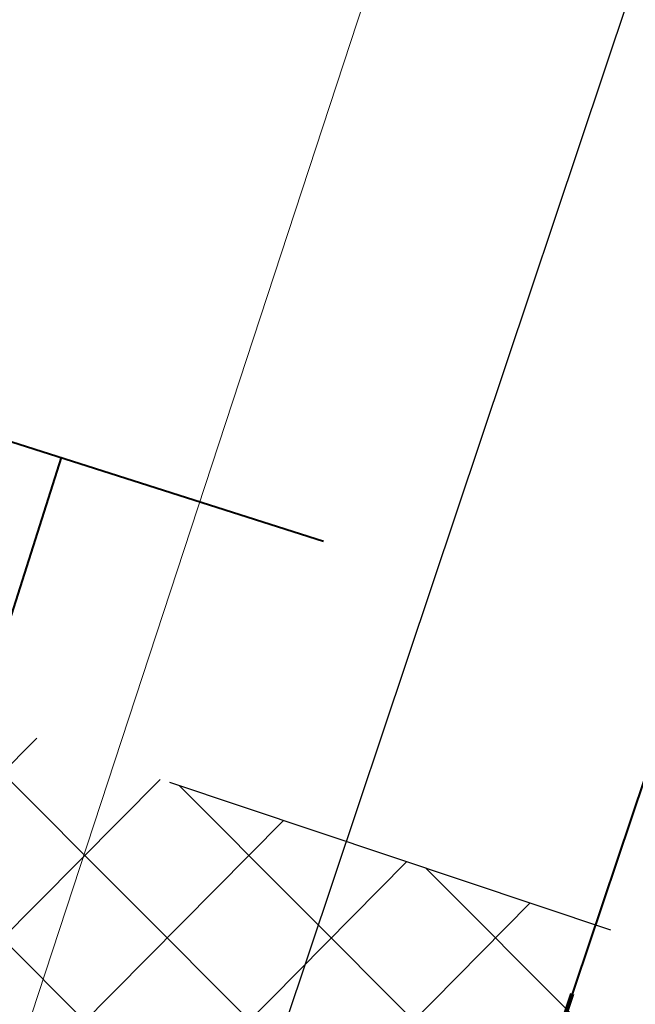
# Model space of a CAD drawing. Header units: metres. Extents: x 6599773 to 13199707, y 5688499 to 11377233.
# Tile 194 of 256: x 6600001.8 to 6600003.12, y 5688994.58 to 5688996.7. Entities that reach past the tile are written whole.
import ezdxf

# ---------------------------------------------------------------- set-up
doc = ezdxf.new("R2010")
doc.units = ezdxf.units.M
doc.header["$MEASUREMENT"] = 0
for name, pattern in [('1', [0]), ('3_EGBZ', [1.5, 1, -0.5]), ('9', [1, 0, -1]), ('BTO', [0]), ('BUG', [1.5, 1, -0.5])]:
    doc.linetypes.add(name, pattern=pattern)
for name, color, linetype, lineweight in [('_kolor chodnik', 50, '1', 0), ('_kolor zjazdy kostka', 7, '1', 0), ('_kolor ścieżka', 10, '1', 0), ('_krawedz jezdni i pobocza', 7, 'BUG', 30), ('_linie rozgran', 100, '9', 90), ('_przepusty', 172, '3_EGBZ', 40), ('_row', 150, 'CONTINUOUS', 30), ('OTK_L_5', 7, 'CONTINUOUS', 5), ('OTZ_T_0', 7, 'CONTINUOUS', 13)]:
    doc.layers.add(name, color=color, linetype=linetype, lineweight=lineweight)
for name, color, linetype, lineweight, true_color in [('_kolor jezdnia', 7, '1', 0, 0x00dbdb), ('_kolor pobocze', 7, '1', 0, 0xff66ff), ('_podział mój', 7, 'BTO', 40, 0xdb70ff)]:
    doc.layers.add(name, color=color, linetype=linetype, lineweight=lineweight, true_color=true_color)
pattern_1 = [(45, (0, 0), (-0.1767766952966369, 0.1767766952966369), []), (135, (0, 0), (-0.1767766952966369, -0.1767766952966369), [])]

# ---------------------------------------------------------------- blocks, each defined once
blk = doc.blocks.new('922')
at = {"layer": 'OTZ_T_0', "color": 0}
blk.add_circle((0, 0), 0.05, dxfattribs=at)
for centre, radius, start, end in [((0, 0.35), 0.4, 50.114, 129.886), ((-0.35, 0.1), 0.4, 119.84816, 203.51949), ((0.35, 0.1), 0.4, 336.88451, 60.15184), ((-0.2, -0.3), 0.4, 187.477, 278.47884), ((0.2, -0.275), 0.425, 262.6459300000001, 349.62892)]:
    blk.add_arc(centre, radius, start, end, dxfattribs=at)

msp = doc.modelspace()

# ---------------------------------------------------------------- hatches: boundary and pattern name
at = {"layer": '_kolor chodnik'}
h = msp.add_hatch(dxfattribs=at)
h.set_pattern_fill('ANSI37', color=256, scale=2)
h.set_pattern_definition(pattern_1)
h.paths.add_polyline_path([(6599849.938171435, 5688542.085872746), (6599852.232147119, 5688548.938742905), (6599853.573135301, 5688548.489851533), (6599853.827082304, 5688549.248475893), (6599851.793849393, 5688549.929093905), (6599849.895278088, 5688548.982823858), (6599847.823506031, 5688542.793750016)])
edge = h.paths.add_edge_path()
edge.add_line((6600018.106075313, 5689087.454911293), (6600022.42781917, 5689091.229234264))
edge.add_line((6600022.42781917, 5689091.229234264), (6600020.233254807, 5689093.742094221))
edge.add_line((6600020.233254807, 5689093.742094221), (6600017.159471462, 5689091.057656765))
edge.add_arc((6600023.275194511, 5689085.3851404), 8.341433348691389, 137.1531559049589, 148.8016577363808)
edge.add_line((6600016.140105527, 5689089.706021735), (6600018.106075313, 5689087.454911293))
h.paths.add_polyline_path([(6600038.501784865, 5689187.592294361), (6600037.906968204, 5689187.700586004), (6600037.63829624, 5689186.224843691), (6600038.240083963, 5689186.115282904)])
h.paths.add_polyline_path([(6600069.098302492, 5689360.276020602), (6600068.321239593, 5689360.413462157), (6600068.064048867, 5689358.936495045), (6600068.836639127, 5689358.799546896)])
h.paths.add_polyline_path([(6600082.393785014, 5689362.950258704), (6600082.941124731, 5689366.103121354), (6600081.481377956, 5689366.361351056), (6600080.923159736, 5689363.210828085)])
h.paths.add_polyline_path([(6600074.022236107, 5689388.065861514), (6600072.983907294, 5689388.249860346), (6600072.723374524, 5689386.77253894), (6600073.760538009, 5689386.588865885)])
h.paths.add_polyline_path([(6600105.613104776, 5689486.405659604), (6600106.749499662, 5689489.711933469), (6600105.298891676, 5689490.233346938), (6600104.143487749, 5689486.917306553)], flags=17)
h.paths.add_polyline_path([(6600132.519778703, 5689678.737346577), (6600131.761827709, 5689678.896110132), (6600131.444670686, 5689677.429261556), (6600132.212256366, 5689677.269208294)])
h.paths.add_polyline_path([(6600156.649397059, 5689798.7449027), (6600156.48800471, 5689797.958860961), (6600157.450195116, 5689797.757316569), (6600157.615023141, 5689798.542205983)])
h.paths.add_polyline_path([(6600189.055358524, 5689948.643107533), (6600187.902868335, 5689948.884512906), (6600187.600024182, 5689947.417400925), (6600188.748131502, 5689947.176379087)])
edge = h.paths.add_edge_path()
edge.add_line((6600204.459383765, 5690032.969035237), (6600204.153258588, 5690031.227801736))
edge.add_arc((6600202.328347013, 5690027.299936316), 4.331100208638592, 41.85300125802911, 65.08011549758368, ccw=False)
edge.add_arc((6600032.90393149, 5690051.979071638), 174.020003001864, 352.8070218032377, 353.495463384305)
edge.add_arc((6600202.372679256, 5690027.343587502), 5.999999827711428, 55.12102442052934, 69.64815978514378)
edge = h.paths.add_edge_path()
edge.add_line((6600205.046027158, 5690040.265402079), (6600204.972740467, 5690038.483452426))
edge.add_arc((6600203.986269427, 5690044.401803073), 5.999999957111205, 279.4630688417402, 294.9140560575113)
edge.add_line((6600206.513819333, 5690038.960158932), (6600206.607027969, 5690041.030672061))
edge.add_arc((6600203.986269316, 5690044.401803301), 4.270000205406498, 284.3702444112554, 307.86193139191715, ccw=False)
edge = h.paths.add_edge_path()
edge.add_arc((6600203.547470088, 5690044.558759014), 6.446878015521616, 324.4350091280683, 356.2013368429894, ccw=False)
edge.add_arc((6600203.986269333, 5690044.401803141), 6.00000007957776, 323.2169970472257, 357.4193489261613)
h.paths.add_polyline_path([(6600208.910055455, 5690121.713696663), (6600208.146285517, 5690121.748120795), (6600207.125602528, 5690121.794124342), (6600209.971605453, 5690121.665851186)])
edge = h.paths.add_edge_path()
edge.add_line((6600238.769818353, 5690481.648294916), (6600240.338176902, 5690490.873746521))
edge.add_line((6600240.338176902, 5690490.873746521), (6600241.251295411, 5690510.829461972))
edge.add_line((6600241.251295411, 5690510.829461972), (6600239.524022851, 5690510.928942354))
edge.add_line((6600239.524022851, 5690510.928942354), (6600238.633343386, 5690491.167757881))
edge.add_line((6600238.633343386, 5690491.167757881), (6600234.579716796, 5690467.661262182))
edge.add_line((6600234.579716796, 5690467.661262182), (6600234.449796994, 5690464.966873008))
edge.add_arc((6600242.443669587, 5690464.607462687), 8.00194818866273, 177.4256738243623, 268.2543056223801)
edge.add_line((6600242.199903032, 5690456.609228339), (6600242.216657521, 5690457.359274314))
edge.add_line((6600242.216657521, 5690457.359274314), (6600242.305257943, 5690458.836738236))
edge.add_arc((6600242.444504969, 5690464.607952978), 5.772894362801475, 177.0298084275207, 268.6178439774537, ccw=False)
edge.add_line((6600236.679365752, 5690464.907083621), (6600236.951876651, 5690470.95443634))
edge.add_line((6600236.951876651, 5690470.95443634), (6600238.150786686, 5690478.210832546))
edge.add_line((6600238.150786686, 5690478.210832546), (6600238.769818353, 5690481.648294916))
h.paths.add_polyline_path([(6600238.769818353, 5690481.648294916), (6600238.150786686, 5690478.210832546), (6600239.670056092, 5690477.930590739), (6600240.266710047, 5690481.376366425)], flags=17)
edge = h.paths.add_edge_path()
edge.add_line((6600223.366500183, 5690460.339976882), (6600223.276803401, 5690457.948865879))
edge.add_arc((6600221.105749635, 5690465.64864014), 7.999999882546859, 285.7465040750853, 299.8464885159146)
edge.add_line((6600225.08717264, 5690458.709744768), (6600225.240084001, 5690461.623695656))
edge.add_arc((6600221.105749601, 5690465.648640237), 5.769999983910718, 293.06724420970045, 315.7681070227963, ccw=False)
edge = h.paths.add_edge_path()
edge.add_arc((6600220.025145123, 5690444.676291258), 5.77000016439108, 37.996647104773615, 59.94382588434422, ccw=False)
edge.add_line((6600224.572175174, 5690448.22839199), (6600224.817793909, 5690451.081798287))
edge.add_arc((6600220.025145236, 5690444.676291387), 7.999999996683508, 53.19588653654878, 68.15166733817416)
edge.add_line((6600223.00235276, 5690452.101669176), (6600222.91504296, 5690449.670427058))
edge = h.paths.add_edge_path()
edge.add_arc((6600221.105749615, 5690465.648640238), 7.999999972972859, 328.0222308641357, 357.0132597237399)
edge.add_line((6600229.094882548, 5690465.23180147), (6600229.218816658, 5690467.593604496))
edge.add_line((6600229.218816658, 5690467.593604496), (6600228.218919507, 5690467.645774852))
edge.add_line((6600228.218919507, 5690467.645774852), (6600227.891778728, 5690461.411918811))
h.paths.add_polyline_path([(6600200.980142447, 5690012.236744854), (6600202.31727834, 5690011.956662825), (6600202.522293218, 5690012.935421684), (6600201.182321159, 5690013.216097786)])
h.paths.add_polyline_path([(6600196.457878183, 5689983.98337835), (6600195.202332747, 5689984.246370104), (6600194.899091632, 5689982.777335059), (6600196.150355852, 5689982.515240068)])
edge = h.paths.add_edge_path()
edge.add_line((6600112.305909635, 5689517.99101877), (6600112.691041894, 5689519.807934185))
edge.add_line((6600112.691041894, 5689519.807934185), (6600113.245521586, 5689522.423769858))
edge.add_line((6600113.245521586, 5689522.423769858), (6600111.553124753, 5689522.782507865))
edge.add_line((6600111.553124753, 5689522.782507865), (6600107.405864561, 5689503.217226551))
edge.add_line((6600107.405864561, 5689503.217226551), (6600099.494506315, 5689480.361667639))
edge.add_line((6600099.494506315, 5689480.361667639), (6600099.182814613, 5689478.891218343))
edge.add_arc((6600107.008997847, 5689477.232359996), 8.000059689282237, 168.0325629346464, 257.7529108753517)
edge.add_line((6600105.311960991, 5689469.414366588), (6600105.784990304, 5689471.593619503))
edge.add_arc((6600107.008927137, 5689477.232314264), 5.769999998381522, 168.0321375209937, 257.7533362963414, ccw=False)
edge.add_line((6600101.364343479, 5689478.42879883), (6600101.647245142, 5689479.76342708))
edge.add_line((6600101.647245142, 5689479.76342708), (6600104.143487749, 5689486.917306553))
edge.add_line((6600104.143487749, 5689486.917306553), (6600105.298891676, 5689490.233346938))
edge.add_line((6600105.298891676, 5689490.233346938), (6600108.240043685, 5689498.809726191))
edge.add_line((6600108.240043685, 5689498.809726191), (6600112.305909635, 5689517.99101877))
h.paths.add_polyline_path([(6600136.009573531, 5689645.499114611), (6600138.333647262, 5689645.012304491), (6600138.661671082, 5689646.578318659), (6600134.869459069, 5689647.372651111)])
at = {"layer": '_kolor jezdnia'}
h = msp.add_hatch(dxfattribs=at)
h.set_pattern_fill('ANSI37', color=256, scale=2.2)
h.set_pattern_definition([(311.9999999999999, (0, 0), (0.2043648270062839, 0.1840109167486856), []), (41.99999999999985, (0, 0), (-0.1840109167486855, 0.2043648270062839), [])])
edge = h.paths.add_edge_path()
edge.add_line((6599833.066047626, 5688539.933393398), (6599850.649511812, 5688527.983462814))
edge.add_arc((6599857.337592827, 5688536.653968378), 10.95025544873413, 169.5012687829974, 232.3548431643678, ccw=False)
edge.add_arc((6599858.085851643, 5688536.618142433), 11.69295282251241, 162.2507788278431, 169.9967502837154, ccw=False)
edge.add_line((6599846.949484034, 5688540.182754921), (6599847.823506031, 5688542.793750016))
edge.add_line((6599847.823506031, 5688542.793750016), (6599849.895278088, 5688548.982823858))
edge.add_line((6599849.895278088, 5688548.982823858), (6599852.434748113, 5688556.56906746))
edge.add_line((6599852.434748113, 5688556.56906746), (6599928.48625871, 5688783.760284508))
edge.add_line((6599928.48625871, 5688783.760284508), (6599931.025728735, 5688791.34652811))
edge.add_line((6599931.025728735, 5688791.34652811), (6599996.657773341, 5688987.411326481))
edge.add_line((6599996.657773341, 5688987.411326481), (6599999.197243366, 5688994.997570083))
edge.add_line((6599999.197243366, 5688994.997570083), (6600021.930100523, 5689062.908193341))
edge.add_line((6600021.930100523, 5689062.908193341), (6600017.620224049, 5689067.371531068))
edge.add_line((6600017.620224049, 5689067.371531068), (6600016.714558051, 5689064.654078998))
edge.add_line((6600016.714558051, 5689064.654078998), (6600012.423620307, 5689051.835617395))
edge.add_line((6600012.423620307, 5689051.835617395), (6600009.884150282, 5689044.249373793))
edge.add_line((6600009.884150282, 5689044.249373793), (6599977.53516164, 5688947.612159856))
edge.add_line((6599977.53516164, 5688947.612159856), (6599974.995691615, 5688940.025916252))
edge.add_line((6599974.995691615, 5688940.025916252), (6599942.096912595, 5688841.746295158))
edge.add_line((6599942.096912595, 5688841.746295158), (6599939.557442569, 5688834.160051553))
edge.add_line((6599939.557442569, 5688834.160051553), (6599882.679288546, 5688664.246042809))
edge.add_line((6599882.679288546, 5688664.246042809), (6599880.139818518, 5688656.659799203))
edge.add_line((6599880.139818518, 5688656.659799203), (6599852.464543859, 5688573.984527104))
edge.add_line((6599852.464543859, 5688573.984527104), (6599842.470137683, 5688544.127903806))
edge.add_arc((6599835.706422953, 5688546.652910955), 7.219660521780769, 248.54809133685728, 339.52856074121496, ccw=False)
h.paths.add_polyline_path([(6600044.653202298, 5689172.271628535), (6600046.276244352, 5689181.431901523), (6600047.759199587, 5689189.801539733), (6600051.0603021, 5689208.432603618), (6600052.368792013, 5689215.817578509), (6600054.808584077, 5689229.587499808), (6600056.11707399, 5689236.972474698), (6600057.346666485, 5689243.912161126), (6600058.655146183, 5689251.297078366), (6600058.831439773, 5689252.292060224), (6600060.098987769, 5689259.445963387), (6600060.139929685, 5689259.677035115), (6600061.407468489, 5689266.830886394), (6600072.329030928, 5689328.470998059), (6600073.637511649, 5689335.855921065), (6600077.337304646, 5689356.73715072), (6600078.820259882, 5689365.106788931), (6600081.142794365, 5689378.214921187), (6600082.53851694, 5689386.092227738), (6600095.187867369, 5689457.483787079), (6600091.082877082, 5689465.8405575), (6600089.043088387, 5689454.328211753), (6600087.870641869, 5689447.711051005), (6600087.560133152, 5689445.958573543), (6600086.562151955, 5689440.326076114), (6600082.433200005, 5689417.022719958), (6600080.95024477, 5689408.65308175), (6600077.202698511, 5689387.502337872), (6600075.719743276, 5689379.132699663), (6600073.469199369, 5689366.430874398), (6600071.986244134, 5689358.061236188), (6600069.986864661, 5689346.776955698), (6600068.591142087, 5689338.899649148), (6600065.559290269, 5689321.78820693), (6600064.163567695, 5689313.91090038), (6600059.719426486, 5689288.828650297), (6600058.323703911, 5689280.951343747), (6600057.563846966, 5689276.662793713), (6600056.168124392, 5689268.785487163), (6600054.804920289, 5689261.091711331), (6600053.409197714, 5689253.214404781), (6600053.264817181, 5689252.399536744), (6600051.869094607, 5689244.522230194), (6600051.183555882, 5689240.653124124), (6600049.787833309, 5689232.775817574), (6600046.593849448, 5689214.749319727), (6600045.198126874, 5689206.872013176), (6600044.41754409, 5689202.466488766), (6600042.934588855, 5689194.096850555), (6600036.429952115, 5689157.38538759), (6600034.94699688, 5689149.01574938), (6600030.579776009, 5689124.367629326), (6600027.529365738, 5689107.151445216), (6600024.895072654, 5689094.014582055), (6600030.583685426, 5689094.264316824), (6600032.945013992, 5689106.191885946), (6600043.170247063, 5689163.901990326)])
edge = h.paths.add_edge_path()
edge.add_line((6600111.106812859, 5689535.144351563), (6600111.256844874, 5689535.85214863))
edge.add_line((6600111.256844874, 5689535.85214863), (6600112.915748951, 5689543.678261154))
edge.add_line((6600112.915748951, 5689543.678261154), (6600117.304772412, 5689564.384094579))
edge.add_line((6600117.304772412, 5689564.384094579), (6600119.067357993, 5689572.699339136))
edge.add_line((6600119.067357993, 5689572.699339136), (6600120.087667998, 5689577.512794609))
edge.add_line((6600120.087667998, 5689577.512794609), (6600121.64289057, 5689584.849775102))
edge.add_line((6600121.64289057, 5689584.849775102), (6600128.436769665, 5689616.900852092))
edge.add_line((6600128.436769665, 5689616.900852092), (6600129.991992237, 5689624.237832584))
edge.add_line((6600129.991992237, 5689624.237832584), (6600132.660554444, 5689636.827148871))
edge.add_line((6600132.660554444, 5689636.827148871), (6600133.208838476, 5689639.444704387))
edge.add_line((6600133.208838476, 5689639.444704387), (6600134.848957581, 5689647.274775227))
edge.add_line((6600134.848957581, 5689647.274775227), (6600138.97649476, 5689666.979995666))
edge.add_line((6600138.97649476, 5689666.979995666), (6600140.51410642, 5689674.320687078))
edge.add_line((6600140.51410642, 5689674.320687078), (6600145.209128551, 5689696.735129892))
edge.add_line((6600145.209128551, 5689696.735129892), (6600146.746740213, 5689704.075821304))
edge.add_line((6600146.746740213, 5689704.075821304), (6600151.462308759, 5689726.588354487))
edge.add_line((6600151.462308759, 5689726.588354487), (6600152.999920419, 5689733.929045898))
edge.add_line((6600152.999920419, 5689733.929045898), (6600155.244070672, 5689744.642813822))
edge.add_line((6600155.244070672, 5689744.642813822), (6600156.781682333, 5689751.983505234))
edge.add_line((6600156.781682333, 5689751.983505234), (6600161.635515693, 5689775.156126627))
edge.add_line((6600161.635515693, 5689775.156126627), (6600163.378142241, 5689783.475576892))
edge.add_line((6600163.378142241, 5689783.475576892), (6600163.850769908, 5689785.731942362))
edge.add_line((6600163.850769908, 5689785.731942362), (6600167.028500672, 5689800.90270461))
edge.add_line((6600167.028500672, 5689800.90270461), (6600179.490888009, 5689860.399222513))
edge.add_line((6600179.490888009, 5689860.399222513), (6600181.233514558, 5689868.718672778))
edge.add_line((6600181.233514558, 5689868.718672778), (6600181.84713393, 5689871.648144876))
edge.add_line((6600181.84713393, 5689871.648144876), (6600183.38474559, 5689878.988836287))
edge.add_line((6600183.38474559, 5689878.988836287), (6600184.935818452, 5689886.393792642))
edge.add_line((6600184.935818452, 5689886.393792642), (6600186.575937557, 5689894.223863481))
edge.add_line((6600186.575937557, 5689894.223863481), (6600194.051338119, 5689929.912074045))
edge.add_line((6600194.051338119, 5689929.912074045), (6600195.691457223, 5689937.742144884))
edge.add_line((6600195.691457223, 5689937.742144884), (6600202.915799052, 5689972.231779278))
edge.add_line((6600202.915799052, 5689972.231779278), (6600204.555918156, 5689980.061850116))
edge.add_line((6600204.555918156, 5689980.061850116), (6600206.062781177, 5689987.255744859))
edge.add_line((6600206.062781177, 5689987.255744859), (6600207.702900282, 5689995.085815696))
edge.add_line((6600207.702900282, 5689995.085815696), (6600210.232559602, 5690007.162628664))
edge.add_line((6600210.232559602, 5690007.162628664), (6600211.694938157, 5690014.144150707))
edge.add_arc((6600028.177652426, 5690052.584442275), 187.5000004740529, 348.1696294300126, 357.4195276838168)
edge.add_line((6600215.487522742, 5690044.142720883), (6600208.310270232, 5690026.480446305))
edge.add_arc((6600032.903933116, 5690051.97907145), 177.2500013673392, 348.1696294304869, 351.7289130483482, ccw=False)
edge.add_line((6600206.38894146, 5690015.640182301), (6600205.966941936, 5690013.625519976))
edge.add_line((6600205.966941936, 5690013.625519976), (6600204.326822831, 5690005.795449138))
edge.add_line((6600204.326822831, 5690005.795449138), (6600197.076961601, 5689971.183982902))
edge.add_line((6600197.076961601, 5689971.183982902), (6600195.334335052, 5689962.864532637))
edge.add_line((6600195.334335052, 5689962.864532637), (6600193.44722506, 5689953.855305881))
edge.add_line((6600193.44722506, 5689953.855305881), (6600191.909227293, 5689946.512771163))
edge.add_line((6600191.909227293, 5689946.512771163), (6600185.49684423, 5689915.899498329))
edge.add_line((6600185.49684423, 5689915.899498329), (6600183.856521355, 5689908.068454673))
edge.add_line((6600183.856521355, 5689908.068454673), (6600182.066605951, 5689899.523243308))
edge.add_line((6600182.066605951, 5689899.523243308), (6600180.32407057, 5689891.204228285))
edge.add_line((6600180.32407057, 5689891.204228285), (6600174.320344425, 5689862.541919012))
edge.add_line((6600174.320344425, 5689862.541919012), (6600172.577809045, 5689854.222903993))
edge.add_line((6600172.577809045, 5689854.222903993), (6600163.663810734, 5689811.666703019))
edge.add_line((6600163.663810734, 5689811.666703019), (6600162.023782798, 5689803.837067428))
edge.add_line((6600162.023782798, 5689803.837067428), (6600160.924220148, 5689798.587659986))
edge.add_line((6600160.924220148, 5689798.587659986), (6600159.279208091, 5689790.734229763))
edge.add_line((6600159.279208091, 5689790.734229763), (6600157.107250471, 5689780.365115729))
edge.add_line((6600157.107250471, 5689780.365115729), (6600155.462238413, 5689772.511685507))
edge.add_line((6600155.462238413, 5689772.511685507), (6600153.380318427, 5689762.572418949))
edge.add_line((6600153.380318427, 5689762.572418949), (6600151.735124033, 5689754.718118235))
edge.add_line((6600151.735124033, 5689754.718118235), (6600148.586504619, 5689739.686336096))
edge.add_line((6600148.586504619, 5689739.686336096), (6600146.885007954, 5689731.563243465))
edge.add_line((6600146.885007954, 5689731.563243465), (6600141.75088822, 5689707.052510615))
edge.add_line((6600141.75088822, 5689707.052510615), (6600140.110896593, 5689699.223048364))
edge.add_line((6600140.110896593, 5689699.223048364), (6600133.483561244, 5689667.583574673))
edge.add_line((6600133.483561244, 5689667.583574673), (6600131.860394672, 5689659.834436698))
edge.add_line((6600131.860394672, 5689659.834436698), (6600131.740984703, 5689659.26436315))
edge.add_line((6600131.740984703, 5689659.26436315), (6600130.117814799, 5689651.515209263))
edge.add_line((6600130.117814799, 5689651.515209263), (6600127.278733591, 5689637.961189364))
edge.add_line((6600127.278733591, 5689637.961189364), (6600126.924568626, 5689636.290366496))
edge.add_line((6600126.924568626, 5689636.290366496), (6600125.166244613, 5689627.995226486))
edge.add_line((6600125.166244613, 5689627.995226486), (6600118.009503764, 5689594.232298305))
edge.add_line((6600118.009503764, 5689594.232298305), (6600116.251179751, 5689585.937158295))
edge.add_line((6600116.251179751, 5689585.937158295), (6600113.665314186, 5689573.737975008))
edge.add_line((6600113.665314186, 5689573.737975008), (6600111.898534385, 5689565.402943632))
edge.add_line((6600111.898534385, 5689565.402943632), (6600104.889982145, 5689532.33911599))
edge.add_line((6600104.889982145, 5689532.33911599), (6600103.226635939, 5689524.492047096))
edge.add_line((6600103.226635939, 5689524.492047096), (6600096.623876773, 5689493.342605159))
edge.add_line((6600096.623876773, 5689493.342605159), (6600094.968986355, 5689485.53542763))
edge.add_line((6600094.968986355, 5689485.53542763), (6600094.300101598, 5689482.379870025))
edge.add_line((6600094.300101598, 5689482.379870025), (6600099.182814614, 5689478.891218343))
edge.add_line((6600099.182814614, 5689478.891218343), (6600099.494506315, 5689480.361667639))
edge.add_line((6600099.494506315, 5689480.361667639), (6600111.106812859, 5689535.144351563))
edge = h.paths.add_edge_path()
edge.add_arc((6600239.213891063, 5690851.4003676), 10.0000000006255, -2.8342403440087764, 76.13703556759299, ccw=False)
edge.add_line((6600249.201658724, 5690850.905901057), (6600249.082723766, 5690848.503524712))
edge.add_line((6600249.082723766, 5690848.503524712), (6600247.016487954, 5690806.767468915))
edge.add_line((6600247.016487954, 5690806.767468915), (6600246.092398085, 5690789.152178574))
edge.add_line((6600246.092398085, 5690789.152178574), (6600233.768116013, 5690572.015170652))
edge.add_line((6600233.768116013, 5690572.015170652), (6600228.959056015, 5690465.29620206))
edge.add_line((6600228.959056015, 5690465.29620206), (6600234.588724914, 5690465.017134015))
edge.add_line((6600234.588724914, 5690465.017134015), (6600239.26254019, 5690571.767576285))
edge.add_line((6600239.26254019, 5690571.767576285), (6600252.505038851, 5690806.400146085))
edge.add_line((6600252.505038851, 5690806.400146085), (6600254.569211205, 5690848.094521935))
edge.add_arc((6600262.559425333, 5690847.6989487), 7.999999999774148, 76.13703557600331, 177.1657596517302, ccw=False)
edge.add_line((6600264.476229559, 5690855.465921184), (6600241.609896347, 5690861.109083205))
edge = h.paths.add_edge_path()
edge.add_line((6600250.031475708, 5690451.625307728), (6600250.231741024, 5690455.772579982))
edge.add_line((6600250.231741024, 5690455.772579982), (6600246.257763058, 5690456.417303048))
edge.add_line((6600246.257763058, 5690456.417303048), (6600242.171761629, 5690456.61060902))
edge.add_arc((6600242.563100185, 5690464.586983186), 7.985968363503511, 176.9123644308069, 267.1911945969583, ccw=False)
edge.add_line((6600234.588724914, 5690465.017134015), (6600228.959056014, 5690465.29620206))
edge.add_arc((6600220.965133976, 5690465.657286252), 8.002072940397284, 267.8289300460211, 357.413716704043, ccw=False)
edge.add_line((6600220.661989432, 5690457.660957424), (6600212.406915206, 5690458.119572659))
edge.add_line((6600212.406915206, 5690458.119572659), (6600208.431872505, 5690457.817501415))
edge.add_line((6600208.431872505, 5690457.817501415), (6600208.233912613, 5690454.548331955))
edge.add_line((6600208.233912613, 5690454.548331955), (6600212.129565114, 5690453.127270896))
edge.add_line((6600212.129565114, 5690453.127270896), (6600218.640548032, 5690452.76554962))
edge.add_line((6600218.640548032, 5690452.76554962), (6600216.486747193, 5690452.885205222))
edge.add_line((6600216.486747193, 5690452.885205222), (6600220.46890539, 5690452.663974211))
edge.add_arc((6600220.025145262, 5690444.676291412), 7.999999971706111, -0.3386579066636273, 86.8201700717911, ccw=False)
edge.add_line((6600228.025005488, 5690444.629006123), (6600227.803602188, 5690439.649256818))
edge.add_line((6600227.803602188, 5690439.649256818), (6600226.885525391, 5690435.936828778))
edge.add_line((6600226.885525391, 5690435.936828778), (6600225.534849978, 5690405.967249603))
edge.add_line((6600225.534849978, 5690405.967249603), (6600226.115199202, 5690402.187514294))
edge.add_line((6600226.115199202, 5690402.187514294), (6600213.445139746, 5690121.008786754))
edge.add_line((6600213.445139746, 5690121.008786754), (6600213.352800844, 5690118.960058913))
edge.add_line((6600213.352800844, 5690118.960058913), (6600209.980184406, 5690044.131649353))
edge.add_arc((6600203.986269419, 5690044.401803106), 5.999999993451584, 257.4162346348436, 357.41934921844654, ccw=False)
edge.add_line((6600202.679069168, 5690038.545931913), (6600201.589735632, 5690033.666039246))
edge.add_line((6600201.589735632, 5690033.666039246), (6600203.67987942, 5690033.199458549))
edge.add_arc((6600202.372679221, 5690027.343587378), 5.999999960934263, -8.27108729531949, 77.41623506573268, ccw=False)
edge.add_line((6600208.310270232, 5690026.480446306), (6600215.487522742, 5690044.142720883))
edge.add_line((6600215.487522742, 5690044.142720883), (6600216.199687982, 5690059.944661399))
edge.add_line((6600216.199687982, 5690059.944661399), (6600216.537356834, 5690067.437056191))
edge.add_line((6600216.537356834, 5690067.437056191), (6600223.893528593, 5690230.66011469))
edge.add_line((6600223.893528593, 5690230.66011469), (6600224.231197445, 5690238.152509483))
edge.add_line((6600224.231197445, 5690238.152509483), (6600233.507835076, 5690443.987992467))
edge.add_arc((6600241.499722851, 5690443.627812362), 7.999999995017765, 87.29208981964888, 177.4195277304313, ccw=False)
edge.add_line((6600241.877677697, 5690451.618879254), (6600246.021541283, 5690451.422886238))
edge.add_line((6600246.021541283, 5690451.422886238), (6600246.427694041, 5690451.443388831))
edge.add_line((6600246.427694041, 5690451.443388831), (6600246.793970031, 5690451.461878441))
edge.add_line((6600246.793970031, 5690451.461878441), (6600250.031475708, 5690451.625307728))
edge = h.paths.add_edge_path()
edge.add_line((6600007.33756506, 5689086.20374581), (6600006.980466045, 5689080.740822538))
edge.add_line((6600006.980466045, 5689080.740822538), (6600007.229745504, 5689080.720859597))
edge.add_line((6600007.229745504, 5689080.720859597), (6600008.093335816, 5689080.601653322))
edge.add_line((6600008.093335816, 5689080.601653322), (6600008.702681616, 5689080.53831051))
edge.add_arc((6600008.140193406, 5689070.554142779), 9.999999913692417, -18.557800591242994, 86.77547804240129, ccw=False)
edge.add_line((6600017.620224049, 5689067.371531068), (6600021.930100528, 5689062.908193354))
edge.add_arc((6599734.83819726, 5689159.011261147), 302.7499967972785, 341.4922000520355, 343.8640860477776)
edge.add_arc((6600034.895369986, 5689072.315877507), 9.581213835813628, 98.63328270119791, 164.5273290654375, ccw=False)
edge.add_line((6600033.457137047, 5689081.788529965), (6600033.832640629, 5689081.798737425))
edge.add_line((6600033.832640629, 5689081.798737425), (6600034.422462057, 5689082.05700874))
edge.add_line((6600034.422462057, 5689082.05700874), (6600036.833623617, 5689082.139040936))
edge.add_line((6600036.833623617, 5689082.139040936), (6600036.730225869, 5689087.148851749))
edge.add_line((6600036.730225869, 5689087.148851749), (6600036.579860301, 5689087.134303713))
edge.add_arc((6600036.479565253, 5689093.136286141), 6.002820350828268, 169.1687651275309, 270.9573417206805, ccw=False)
edge.add_line((6600030.583685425, 5689094.264316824), (6600024.895072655, 5689094.014582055))
edge.add_arc((6600015.200558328, 5689096.162123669), 9.929528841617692, 271.0943432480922, 347.5094668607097, ccw=False)
edge.add_arc((6600014.909438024, 5689089.646776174), 3.446070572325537, 264.4236009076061, 278.0194998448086, ccw=False)
edge.add_line((6600014.574573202, 5689086.217014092), (6600014.299554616, 5689086.232508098))
edge.add_line((6600014.299554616, 5689086.232508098), (6600010.474232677, 5689086.448019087))
edge.add_line((6600010.474232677, 5689086.448019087), (6600007.33756506, 5689086.20374581))
edge = h.paths.add_edge_path()
edge.add_line((6600105.490725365, 5689463.953528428), (6600106.927559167, 5689464.047234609))
edge.add_line((6600106.927559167, 5689464.047234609), (6600107.835, 5689468.66))
edge.add_line((6600107.835, 5689468.66), (6600105.311960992, 5689469.414366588))
edge.add_arc((6600107.008997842, 5689477.232359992), 8.000059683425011, 168.0325628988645, 257.7529109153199, ccw=False)
edge.add_line((6600099.182814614, 5689478.891218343), (6600094.300101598, 5689482.379870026))
edge.add_arc((6600586.245114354, 5689378.10423892), 502.8750369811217, 168.032376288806, 169.9522165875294)
edge.add_line((6600091.082877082, 5689465.8405575), (6600095.187867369, 5689457.483787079))
edge.add_arc((6600103.06517392, 5689456.088064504), 8.000000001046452, 77.7533362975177, 169.9524553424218, ccw=False)
edge.add_line((6600104.762140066, 5689463.906012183), (6600105.490725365, 5689463.953528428))
at = {"layer": '_kolor pobocze'}
h = msp.add_hatch(dxfattribs=at)
h.set_pattern_fill('ANSI37', color=256, scale=2)
h.set_pattern_definition(pattern_1)
edge = h.paths.add_edge_path()
edge.add_line((6600035.926965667, 5689101.56944285), (6600036.046865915, 5689102.311543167))
edge.add_arc((6600058.171848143, 5689233.778275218), 133.3154772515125, 259.4578941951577, 260.4470163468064, ccw=False)
edge.add_line((6600033.780707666, 5689102.713067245), (6600032.142559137, 5689101.847662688))
edge.add_arc((6599734.838175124, 5689159.011266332), 302.7500195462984, 347.6801154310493, 349.11639019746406, ccw=False)
edge.add_arc((6600036.478170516, 5689093.133441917), 6.000000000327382, 167.68011541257, 271.5571101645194)
edge.add_line((6600036.64121064, 5689087.1356575), (6600036.730491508, 5689087.137804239))
edge.add_line((6600036.730491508, 5689087.137804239), (6600036.71246321, 5689087.887583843))
edge.add_line((6600036.71246321, 5689087.887583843), (6600036.559840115, 5689087.884077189))
edge.add_arc((6600036.482532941, 5689093.14290691), 5.259397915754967, 170.6455005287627, 270.84221319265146, ccw=False)
edge.add_arc((6600545.796425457, 5688991.216220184), 524.6691769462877, 167.9170060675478, 168.7028219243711, ccw=False)
edge.add_line((6600032.751078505, 5689101.044345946), (6600034.011432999, 5689101.917298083))
edge.add_line((6600034.011432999, 5689101.917298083), (6600035.926965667, 5689101.56944285))
edge = h.paths.add_edge_path()
edge.add_line((6600002.828843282, 5688994.032881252), (6600003.066918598, 5688994.744091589))
edge.add_line((6600003.066918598, 5688994.744091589), (6600001.227880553, 5688995.359703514))
edge.add_line((6600001.227880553, 5688995.359703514), (6600000.55876659, 5688996.702196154))
edge.add_line((6600000.55876659, 5688996.702196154), (6600022.641310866, 5689062.67011804))
edge.add_arc((6599734.83819395, 5689159.011262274), 303.5000002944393, 341.4922000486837, 343.8640860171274)
edge.add_arc((6600035.267451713, 5689072.092773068), 9.250000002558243, 91.55711016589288, 163.8640860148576, ccw=False)
edge.add_line((6600035.016098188, 5689081.339357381), (6600036.868703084, 5689081.389717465))
edge.add_line((6600036.868703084, 5689081.389717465), (6600036.850674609, 5689082.139504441))
edge.add_line((6600036.850674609, 5689082.139504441), (6600034.995718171, 5689082.089080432))
edge.add_arc((6600035.267451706, 5689072.092773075), 9.999999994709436, 91.55711014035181, 163.8640860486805)
edge.add_arc((6599734.838192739, 5689159.011262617), 302.7500015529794, 341.4922000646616, 343.8640860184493, ccw=False)
edge.add_line((6600021.930100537, 5689062.908193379), (6599999.748942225, 5688996.6456785))
edge.add_line((6599999.748942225, 5688996.6456785), (6600000.695212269, 5688994.747107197))
edge.add_line((6600000.695212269, 5688994.747107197), (6600002.828843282, 5688994.032881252))
h.paths.add_polyline_path([(6599971.7492186, 5688907.297112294), (6599971.084233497, 5688908.631320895), (6599997.822068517, 5688988.526766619), (6599999.164561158, 5688989.195880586), (6600001.003599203, 5688988.580268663), (6600001.241674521, 5688989.291479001), (6599999.108043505, 5688990.005704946), (6599997.2094722, 5688989.059434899), (6599970.270280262, 5688908.583087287), (6599971.216550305, 5688906.684515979), (6599973.350181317, 5688905.970290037), (6599973.588256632, 5688906.681500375)])
h.paths.add_polyline_path([(6599932.504667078, 5688790.060553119), (6599931.835553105, 5688791.403045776), (6599968.343406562, 5688900.4641754), (6599969.685899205, 5688901.133289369), (6599971.524937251, 5688900.517677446), (6599971.763012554, 5688901.228887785), (6599969.629381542, 5688901.94311373), (6599967.730810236, 5688900.996843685), (6599931.025728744, 5688791.34652811), (6599931.971998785, 5688789.447956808), (6599933.988392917, 5688788.772975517), (6599934.226774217, 5688789.484136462)])
at = {"layer": '_kolor zjazdy kostka'}
h = msp.add_hatch(dxfattribs=at)
h.set_pattern_fill('ANSI37', color=256, scale=2)
h.set_pattern_definition(pattern_1)
h.paths.add_polyline_path([(6600244.137440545, 5690813.934732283), (6600242.369522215, 5690814.022127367), (6600242.097568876, 5690808.528921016), (6600243.865482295, 5690808.44142671)])
h.paths.add_polyline_path([(6600247.012128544, 5690806.679412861), (6600247.44273645, 5690815.377295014), (6600247.393289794, 5690814.378518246), (6600247.113277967, 5690808.722537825)])
h.paths.add_polyline_path([(6600242.297085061, 5690788.088808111), (6600240.958726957, 5690788.155683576), (6600240.648818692, 5690782.664569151), (6600241.987258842, 5690782.599147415)])
h.paths.add_polyline_path([(6600245.558275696, 5690780.919298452), (6600246.037231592, 5690789.405686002), (6600244.985820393, 5690788.453468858), (6600244.612601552, 5690781.981345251)])
h.paths.add_polyline_path([(6600241.348405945, 5690723.711515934), (6600242.272017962, 5690722.691689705), (6600242.749709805, 5690731.155680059), (6600241.698138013, 5690730.203317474), (6600241.472690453, 5690726.27550499)])
h.paths.add_polyline_path([(6600225.772794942, 5690394.589141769), (6600224.731429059, 5690393.637598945), (6600224.461246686, 5690387.644646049), (6600225.412923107, 5690386.603142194)])
h.paths.add_polyline_path([(6600223.012390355, 5690333.280720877), (6600223.372595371, 5690341.272607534), (6600222.32835346, 5690340.318436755), (6600222.058239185, 5690334.324941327)])
h.paths.add_polyline_path([(6600215.496388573, 5690166.390602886), (6600215.856593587, 5690174.382489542), (6600214.812834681, 5690173.428760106), (6600214.542018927, 5690167.435062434)])
h.paths.add_polyline_path([(6600212.446537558, 5690121.053392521), (6600213.399499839, 5690120.010473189), (6600213.788744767, 5690128.503024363), (6600212.745135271, 5690127.54943145)])
h.paths.add_polyline_path([(6600209.977420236, 5690121.665589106), (6600210.225142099, 5690127.162117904), (6600207.346107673, 5690127.291879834), (6600207.119593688, 5690121.794395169)])
h.paths.add_polyline_path([(6600207.950178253, 5690070.725854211), (6600204.880846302, 5690070.828947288), (6600204.643784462, 5690065.333808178), (6600207.702521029, 5690065.204598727)])
h.paths.add_polyline_path([(6600200.981479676, 5690012.236464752), (6600199.969248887, 5690007.339980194), (6600201.282587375, 5690007.064882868), (6600202.31726072, 5690011.956666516)])
h.paths.add_polyline_path([(6600193.613960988, 5689970.406358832), (6600192.398010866, 5689970.660657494), (6600191.286205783, 5689965.274578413), (6600192.486379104, 5689965.023185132)])
h.paths.add_polyline_path([(6600189.061271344, 5689948.671423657), (6600189.984133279, 5689953.050774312), (6600188.818902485, 5689953.32186217), (6600187.908781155, 5689948.91282903)])
h.paths.add_polyline_path([(6600180.976201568, 5689915.317449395), (6600179.952861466, 5689910.421322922), (6600181.008474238, 5689910.200199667), (6600182.033843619, 5689915.09540201)])
h.paths.add_polyline_path([(6600176.508279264, 5689893.538690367), (6600177.476023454, 5689893.335973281), (6600178.603605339, 5689898.719146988), (6600177.636002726, 5689898.922290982)])
h.paths.add_polyline_path([(6600179.28182965, 5689859.401159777), (6600180.522246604, 5689860.211927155), (6600181.057490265, 5689860.561775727), (6600183.598022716, 5689860.029600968), (6600184.726606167, 5689865.412570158), (6600182.186324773, 5689865.943033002), (6600181.604764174, 5689866.832779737), (6600181.024456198, 5689867.720610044)])
h.paths.add_polyline_path([(6600160.20081012, 5689810.862606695), (6600159.232772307, 5689811.065842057), (6600158.207991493, 5689806.171529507), (6600159.17573568, 5689805.968812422)])
h.paths.add_polyline_path([(6600156.493917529, 5689797.987177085), (6600155.463416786, 5689793.068691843), (6600156.431160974, 5689792.865974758), (6600157.461419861, 5689797.784520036)])
edge = h.paths.add_edge_path()
edge.add_arc((6600173.111981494, 5689800.679690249), 5.999999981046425, 204.6731153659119, 239.5411154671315, ccw=False)
edge.add_arc((6600173.162096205, 5689800.685330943), 6.047914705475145, 168.3203586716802, 204.5234866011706, ccw=False)
edge.add_line((6600167.239404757, 5689801.909666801), (6600163.65166784, 5689784.781499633))
edge.add_arc((6600169.524220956, 5689783.551410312), 5.999999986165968, 139.2146049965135, 168.1696294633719, ccw=False)
edge.add_arc((6600169.524220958, 5689783.551410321), 5.999999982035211, 96.80962310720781, 139.2146050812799, ccw=False)
edge.add_line((6600168.81279652, 5689789.509083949), (6600170.070461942, 5689795.507731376))
h.paths.add_polyline_path([(6600163.526364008, 5689776.866746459), (6600166.051243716, 5689776.337874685), (6600167.179826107, 5689781.720838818), (6600164.653945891, 5689782.24992016), (6600163.941148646, 5689783.340449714), (6600163.493329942, 5689784.025580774), (6600161.750703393, 5689775.706130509), (6600162.438017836, 5689776.155376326)])
h.paths.add_polyline_path([(6600152.614191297, 5689774.643430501), (6600153.639138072, 5689779.536616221), (6600152.646757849, 5689779.74492896), (6600151.646447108, 5689774.846147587)])
h.paths.add_polyline_path([(6600150.121074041, 5689767.466820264), (6600148.177624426, 5689758.167954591), (6600149.115997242, 5689757.971390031), (6600151.066362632, 5689767.268392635)])
h.paths.add_polyline_path([(6600142.970741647, 5689739.332500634), (6600141.888449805, 5689734.142420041), (6600144.036614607, 5689733.695518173), (6600145.123068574, 5689738.882330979)])
h.paths.add_polyline_path([(6600136.256357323, 5689701.052153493), (6600137.154085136, 5689700.864096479), (6600138.287960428, 5689706.274871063), (6600137.38649247, 5689706.464182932)])
h.paths.add_polyline_path([(6600130.081494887, 5689667.099389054), (6600129.212847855, 5689667.281639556), (6600128.083282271, 5689661.898895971), (6600128.953953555, 5689661.716447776)])
h.paths.add_polyline_path([(6600128.397394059, 5689659.030340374), (6600127.554144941, 5689659.207226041), (6600126.493408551, 5689653.810049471), (6600127.269860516, 5689653.647397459)])
h.paths.add_polyline_path([(6600134.990411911, 5689640.633636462), (6600137.30714639, 5689640.148363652), (6600138.339560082, 5689645.040620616), (6600136.015486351, 5689645.500958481), (6600135.435178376, 5689646.388788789), (6600134.8548704, 5689647.276619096), (6600133.214751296, 5689639.446548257), (6600134.102581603, 5689640.026856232)])
h.paths.add_polyline_path([(6600122.164164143, 5689634.294831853), (6600121.024067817, 5689628.914244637), (6600122.015114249, 5689628.705875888), (6600123.155614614, 5689634.086346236)])
h.paths.add_polyline_path([(6600114.542075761, 5689593.450769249), (6600113.493359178, 5689593.398339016), (6600112.364315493, 5689588.045694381), (6600113.29076438, 5689587.547532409)])
h.paths.add_polyline_path([(6600110.194543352, 5689572.941097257), (6600109.207819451, 5689573.148880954), (6600108.06771793, 5689567.768269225), (6600109.050143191, 5689567.53521504)])
h.paths.add_polyline_path([(6600119.083213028, 5689565.540446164), (6600119.089125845, 5689565.542290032), (6600121.462438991, 5689565.065690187), (6600122.598093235, 5689570.447168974), (6600120.229622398, 5689570.949214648), (6600119.651446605, 5689571.8119627), (6600119.073270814, 5689572.72765526), (6600117.310757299, 5689564.412754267)])
h.paths.add_polyline_path([(6600101.698666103, 5689532.937884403), (6600100.730666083, 5689533.141679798), (6600099.694214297, 5689528.250234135), (6600100.669121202, 5689528.045267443)])
h.paths.add_polyline_path([(6600094.06402112, 5689496.827028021), (6600093.080194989, 5689497.033910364), (6600092.036590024, 5689492.143967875), (6600093.038865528, 5689491.933250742)])
h.paths.add_polyline_path([(6600083.709836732, 5689453.749808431), (6600082.738586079, 5689448.336231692), (6600084.647281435, 5689448.027407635), (6600085.606840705, 5689453.416583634)])
h.paths.add_polyline_path([(6600084.434394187, 5689446.825895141), (6600083.731191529, 5689446.921126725), (6600082.928047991, 5689442.491821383), (6600083.649300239, 5689442.394910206)])
h.paths.add_polyline_path([(6600078.04194071, 5689410.721110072), (6600078.996952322, 5689416.137564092), (6600078.0548333, 5689416.304853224), (6600077.111232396, 5689410.886043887)])
h.paths.add_polyline_path([(6600072.911565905, 5689386.768652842), (6600071.96046622, 5689381.312635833), (6600072.800073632, 5689381.163221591), (6600073.76645083, 5689386.590709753)])
h.paths.add_polyline_path([(6600082.887400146, 5689379.432062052), (6600085.278102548, 5689379.034943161), (6600086.160383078, 5689383.956496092), (6600083.759726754, 5689384.355378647), (6600083.152078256, 5689385.224725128), (6600082.544429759, 5689386.094071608), (6600081.148707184, 5689378.216765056), (6600082.018053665, 5689378.824413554)])
h.paths.add_polyline_path([(6600080.731401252, 5689363.247695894), (6600080.041469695, 5689363.369939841), (6600079.433821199, 5689364.239286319), (6600078.8261727, 5689365.108632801), (6600077.343217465, 5689356.73899459), (6600078.212563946, 5689357.346643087), (6600079.081910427, 5689357.954291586), (6600081.429189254, 5689357.564866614), (6600082.388748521, 5689362.980514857)])
h.paths.add_polyline_path([(6600069.104215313, 5689360.304336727), (6600070.063917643, 5689365.720487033), (6600069.2708267, 5689365.861009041), (6600068.327152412, 5689360.441778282)])
h.paths.add_polyline_path([(6600066.55061698, 5689345.891799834), (6600065.546169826, 5689346.069805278), (6600064.677796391, 5689341.145792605), (6600065.678290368, 5689340.968483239)])
h.paths.add_polyline_path([(6600061.138656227, 5689321.077501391), (6600060.270282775, 5689316.15348863), (6600061.250715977, 5689315.979734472), (6600062.127590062, 5689320.902245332)])
h.paths.add_polyline_path([(6600055.325252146, 5689288.11325564), (6600054.456878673, 5689283.189242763), (6600055.410852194, 5689283.020177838), (6600056.28317863, 5689287.917022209)])
h.paths.add_polyline_path([(6600048.045675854, 5689182.819289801), (6600050.371939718, 5689182.407116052), (6600051.314445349, 5689187.67761207), (6600048.980409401, 5689188.064690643), (6600048.372760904, 5689188.934037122), (6600047.765112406, 5689189.803383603), (6600046.306982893, 5689181.603992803), (6600046.972918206, 5689182.069462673)])
h.paths.add_polyline_path([(6600040.943690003, 5689201.374141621), (6600039.339175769, 5689201.66987967), (6600038.429882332, 5689196.244216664), (6600039.984130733, 5689195.958493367)])
h.paths.add_polyline_path([(6600032.993704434, 5689156.473759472), (6600032.278185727, 5689156.600537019), (6600031.299242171, 5689151.188930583), (6600032.034145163, 5689151.058111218)])
h.paths.add_polyline_path([(6600026.309179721, 5689123.603833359), (6600025.417362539, 5689118.683970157), (6600026.271201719, 5689118.532684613), (6600027.143528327, 5689123.456001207)])
h.paths.add_polyline_path([(6600013.302986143, 5689054.462576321), (6600015.84245617, 5689062.048819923), (6600014.576741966, 5689061.417973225), (6600012.672139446, 5689055.728290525)])
h.paths.add_polyline_path([(6599974.547216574, 5688938.686171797), (6599977.086686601, 5688946.272415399), (6599975.820972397, 5688945.641568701), (6599973.916369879, 5688939.951886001)])
h.paths.add_polyline_path([(6599942.102825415, 5688841.748139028), (6599940.837111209, 5688841.117292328), (6599938.932508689, 5688835.427609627), (6599939.563355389, 5688834.161895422)])
h.paths.add_polyline_path([(6599882.685201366, 5688664.247886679), (6599881.419487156, 5688663.617039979), (6599879.514884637, 5688657.927357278), (6599880.145731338, 5688656.661643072)])
h.paths.add_polyline_path([(6599851.799762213, 5688549.930937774), (6599853.832995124, 5688549.250319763), (6599855.420163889, 5688553.991722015), (6599853.386930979, 5688554.672340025), (6599852.913795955, 5688555.621625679), (6599852.440660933, 5688556.570911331), (6599849.901190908, 5688548.984667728)])
h.paths.add_polyline_path([(6600233.581687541, 5690586.458647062), (6600234.520016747, 5690585.337735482), (6600234.976631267, 5690593.42826699), (6600233.922640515, 5690592.499827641)])
h.paths.add_polyline_path([(6600231.728371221, 5690526.750719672), (6600230.676277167, 5690525.793817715), (6600230.420013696, 5690519.782861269), (6600231.363586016, 5690518.655686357)])
h.paths.add_polyline_path([(6600237.577122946, 5690639.505119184), (6600236.516490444, 5690638.540451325), (6600236.176926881, 5690632.541599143), (6600237.1204992, 5690631.41442423)])
h.paths.add_polyline_path([(6600238.927801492, 5690681.139540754), (6600239.8637879, 5690680.021427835), (6600240.320411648, 5690688.112122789), (6600239.268317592, 5690687.155220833)])
h.paths.add_polyline_path([(6600218.122284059, 5690224.814875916), (6600217.079933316, 5690223.862433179), (6600216.809648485, 5690217.865326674), (6600217.762143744, 5690216.822918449)])
h.paths.add_polyline_path([(6600219.363739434, 5690274.535639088), (6600220.315886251, 5690273.493612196), (6600220.675810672, 5690281.480778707), (6600219.633750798, 5690280.528598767)])
h.paths.add_polyline_path([(6600168.75986753, 5689856.554734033), (6600169.729143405, 5689856.351696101), (6600170.857343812, 5689861.737822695), (6600169.889741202, 5689861.940966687)])
h.paths.add_polyline_path([(6600168.841833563, 5689852.115601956), (6600167.871405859, 5689852.319339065), (6600166.844894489, 5689847.425845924), (6600167.816759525, 5689847.221809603)])
at = {"layer": '_kolor ścieżka'}
h = msp.add_hatch(dxfattribs=at)
h.set_pattern_fill('ANSI37', color=10, scale=2)
h.set_pattern_definition(pattern_1)
edge = h.paths.add_edge_path()
edge.add_line((6599877.145262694, 5688659.244027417), (6599854.614951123, 5688591.938475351))
edge.add_line((6599854.614951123, 5688591.938475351), (6599854.214414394, 5688589.387325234))
edge.add_line((6599854.214414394, 5688589.387325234), (6599839.435327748, 5688545.233719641))
edge.add_arc((6599834.52303551, 5688547.748213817), 5.518450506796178, 246.5150871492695, 332.8930934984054, ccw=False)
edge.add_line((6599832.323891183, 5688542.68688393), (6599836.925902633, 5688539.594394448))
edge.add_arc((6599835.881373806, 5688546.528699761), 7.012533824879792, 278.5661808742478, 339.9794081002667)
edge.add_line((6599842.470137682, 5688544.127903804), (6599857.359687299, 5688588.607952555))
edge.add_line((6599857.359687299, 5688588.607952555), (6599857.303782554, 5688591.591210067))
edge.add_line((6599857.303782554, 5688591.591210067), (6599879.508971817, 5688657.925513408))
edge.add_line((6599879.508971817, 5688657.925513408), (6599879.193548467, 5688658.558370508))
edge.add_line((6599879.193548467, 5688658.558370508), (6599877.145262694, 5688659.244027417))
h.paths.add_polyline_path([(6599879.193548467, 5688658.558370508), (6599879.508971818, 5688657.925513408), (6599881.413574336, 5688663.615196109), (6599880.780717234, 5688663.299772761), (6599878.732431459, 5688663.985429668), (6599877.145262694, 5688659.244027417)])
h.paths.add_polyline_path([(6599938.926595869, 5688835.425765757), (6599938.61117252, 5688836.058622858), (6599936.562886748, 5688836.744279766), (6599878.732431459, 5688663.985429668), (6599880.780717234, 5688663.299772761), (6599881.413574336, 5688663.615196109)])
h.paths.add_polyline_path([(6599974.364844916, 5688941.291630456), (6599974.049421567, 5688941.924487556), (6599972.001135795, 5688942.610144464), (6599936.562886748, 5688836.744279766), (6599938.61117252, 5688836.058622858), (6599938.926595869, 5688835.425765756)])
h.paths.add_polyline_path([(6599974.049421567, 5688941.924487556), (6599974.364844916, 5688941.291630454), (6600009.253303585, 5689045.515087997), (6600008.937880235, 5689046.147945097), (6600006.889594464, 5689046.833602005), (6599972.001135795, 5688942.610144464)])
h.paths.add_polyline_path([(6600008.937880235, 5689046.147945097), (6600009.253303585, 5689045.515087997), (6600011.157906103, 5689051.204770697), (6600010.525049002, 5689050.889347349), (6600008.476763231, 5689051.575004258), (6600006.889594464, 5689046.833602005)])
edge = h.paths.add_edge_path()
edge.add_arc((6599858.085851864, 5688536.618142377), 11.69295304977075, 162.2507788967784, 169.9967501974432)
edge.add_line((6599846.570656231, 5688538.649255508), (6599849.824991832, 5688528.706403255))
edge.add_line((6599849.824991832, 5688528.706403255), (6599853.135519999, 5688528.731057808))
edge.add_line((6599853.135519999, 5688528.731057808), (6599849.868997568, 5688538.728963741))
edge.add_line((6599849.868997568, 5688538.728963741), (6599850.886451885, 5688541.768438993))
edge.add_line((6599850.886451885, 5688541.768438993), (6599849.938171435, 5688542.085872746))
edge.add_line((6599849.938171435, 5688542.085872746), (6599847.823506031, 5688542.793750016))
edge.add_line((6599847.823506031, 5688542.793750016), (6599846.949484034, 5688540.182754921))
edge = h.paths.add_edge_path()
edge.add_arc((6600008.743460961, 5689068.123037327), 7.659999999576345, 341.4922000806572, 372.1491631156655)
edge.add_line((6600016.231900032, 5689069.735141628), (6600014.371922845, 5689078.374983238))
edge.add_arc((6600008.140193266, 5689070.554142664), 10.00000004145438, 51.45178747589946, 78.26461791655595)
edge.add_line((6600010.174112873, 5689080.345116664), (6600010.018184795, 5689077.577393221))
edge.add_arc((6600009.814745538, 5689075.098871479), 2.486856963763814, 14.594442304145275, 85.30763078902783, ccw=False)
edge.add_line((6600012.221360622, 5689075.725498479), (6600013.747330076, 5689068.637167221))
edge.add_line((6600013.747330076, 5689068.637167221), (6600013.596857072, 5689066.921144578))
edge.add_line((6600013.596857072, 5689066.921144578), (6600008.476763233, 5689051.575004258))
edge.add_line((6600008.476763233, 5689051.575004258), (6600010.525049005, 5689050.88934735))
edge.add_line((6600010.525049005, 5689050.88934735), (6600011.157906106, 5689051.204770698))
edge.add_line((6600011.157906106, 5689051.204770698), (6600016.00728921, 5689065.691494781))

# ---------------------------------------------------------------- linework, layer by layer
at = {"layer": '_krawedz jezdni i pobocza'}
msp.add_line((6600003.066918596, 5688994.744091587), (6600001.227880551, 5688995.35970351), dxfattribs=at)
at = {"layer": '_linie rozgran', "lineweight": 90, "ltscale": 2}
msp.add_lwpolyline([(6600099.327382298, 5689457.409552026), (6600066.37527338, 5689273.595512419), (6600067.752730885, 5689273.297199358), (6600055.763306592, 5689205.584035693), (6600055.763306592, 5689205.584035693), (6600054.558579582, 5689205.844849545), (6600034.197219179, 5689091.850733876), (6600037.632106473, 5689087.239728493), (6600037.329999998, 5689082.02), (6600036.404159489, 5689078.768860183), (6600030.348422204, 5689076.243038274), (6599864.024958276, 5688580.051650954)], dxfattribs=at)
at = {"layer": '_podział mój'}
msp.add_line((6600030.348422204, 5689076.243038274), (6599864.024958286, 5688580.051650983), dxfattribs=at)
at = {"layer": '_przepusty', "linetype": 'ByBlock'}
msp.add_line((6600000.924477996, 5688996.066222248), (6600002.449110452, 5688995.580943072), dxfattribs=at)
at = {"layer": '_przepusty'}
msp.add_line((6600001.885110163, 5688995.76046017), (6599999.610364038, 5688988.613745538), dxfattribs=at)
at = {"layer": '_row'}
for p, q in [((6600025.762414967, 5689064.433263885), (6599973.187784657, 5688907.375315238)), ((6600024.917183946, 5689061.908277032), (6600001.883020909, 5688993.097552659))]:
    msp.add_line(p, q, dxfattribs=at)
at = {"layer": 'OTK_L_5', "color": 7}
msp.add_lwpolyline([(6600007.055, 5689010.516), (6599997.288, 5688980.746)], dxfattribs=at)

# ---------------------------------------------------------------- block references
at = {"layer": 'OTZ_T_0', "color": 7}
msp.add_blockref('922', (6600003.574, 5688997.38), dxfattribs=at)

doc.saveas('drawing.dxf')
